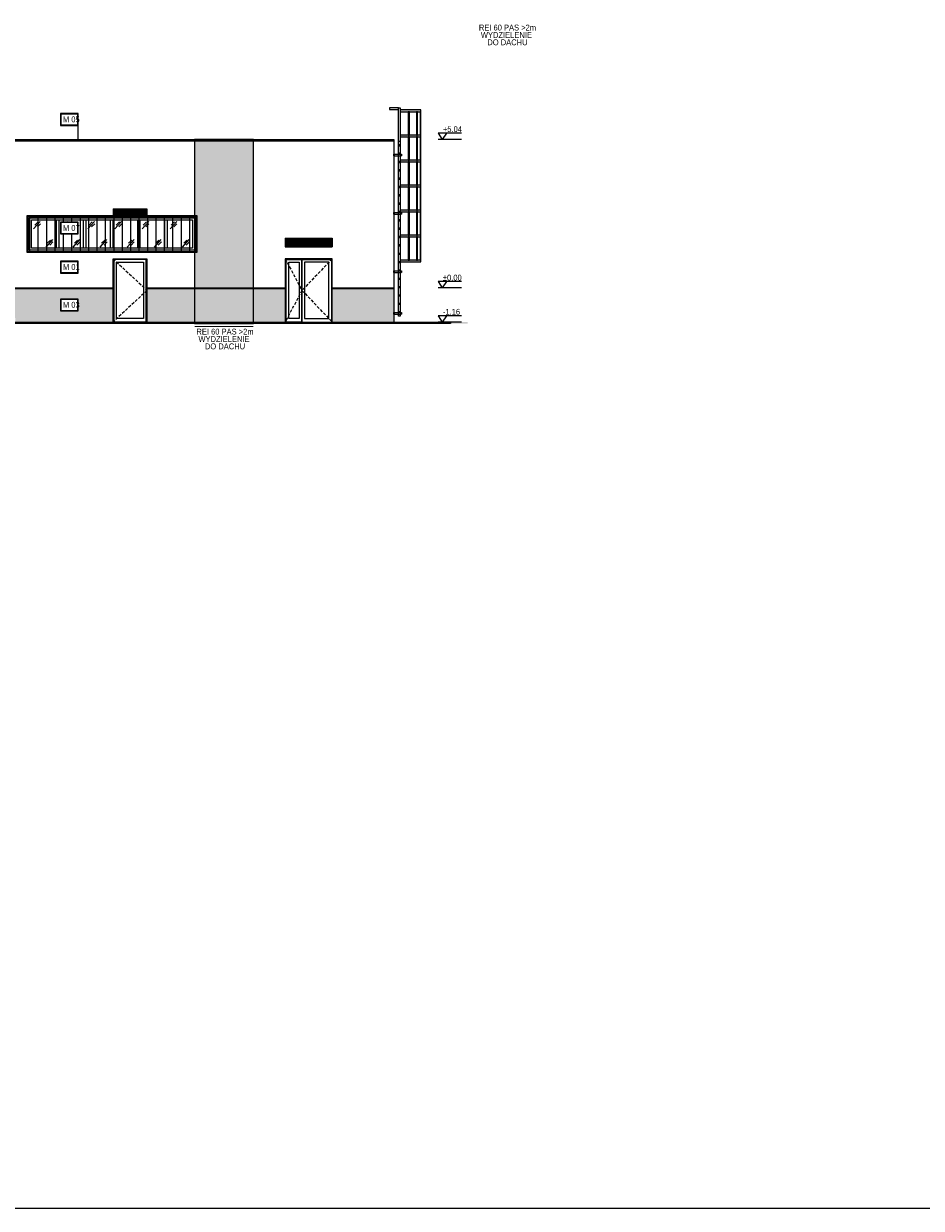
# Model space of a CAD drawing. Header units: millimetres. Extents: x 59331 to 112314, y -16110 to 34390.
# Tile 48 of 198: x 78901 to 81947, y -7610 to -3588. Entities that reach past the tile are written whole.
import ezdxf

# ---------------------------------------------------------------- set-up
doc = ezdxf.new("R2010")
doc.units = ezdxf.units.MM
doc.set_wipeout_variables(frame=1)
doc.linetypes.add('DASHED', pattern=[0.75, 0.5, -0.25])
doc.linetypes.add('DASHED2', pattern=[0.375, 0.25, -0.125])
doc.layers.get('DEFPOINTS').update_dxf_attribs({"lineweight": 9})
for name, color, linetype in [('_HSA_HATCH ELEWACJA', 8, 'Continuous'), ('_HSA_KOTY', 150, 'Continuous'), ('_HSA_OPIS', 43, 'Continuous'), ('_HSA_STOLARKA_ZEWNĘTRZNA', 132, 'Continuous'), ('_HSA_WIDOKOWE', 1, 'Continuous'), ('_HSA_WIDOKOWE_CIENKIE', 8, 'Continuous'), ('_HSA_ŚCIANY_CIENKIE', 2, 'Continuous')]:
    doc.layers.add(name, color=color, linetype=linetype)
doc.layers.add('_HSA_POMOC', color=120, linetype='Continuous', plot=False)
doc.layers.add('_HSA_POMOC_GRAFICZNE', color=7, linetype='Continuous', plot=False)
doc.layers.add('_HSA_WYDZIELENIA_POŻAROWE_60_MIN', color=7, linetype='DASHED2', true_color=0x1428e1)
doc.styles.add('Arial', font='Arial.ttf')
doc.styles.add('ARIAL_100', font='Arial.ttf', dxfattribs={"width": 0.8, "height": 20})

# ---------------------------------------------------------------- blocks, each defined once
blk = doc.blocks.new('*U1010')
at = {"transparency": 33554559}
h = blk.add_hatch(color=256, dxfattribs=at)
h.dxf.hatch_style = 1
h.paths.add_polyline_path([(0, 625.2), (-200, 625.2), (-200, 0), (0, 0)])
at = {"linetype": 'DASHED2', "ltscale": 50, "const_width": 3}
blk.add_lwpolyline([(-200, -10), (0, -10)], dxfattribs=at)
at = {"layer": 'DEFPOINTS'}
blk.add_lwpolyline([(0, 625.2), (-200, 625.2), (-200, 0), (0, 0), (0, 625.2)], close=True, dxfattribs=at)
blk = doc.blocks.new('*U85')
for p, q in [((29, 1260), (329, 1260)), ((329, 1260), (329, 1202)), ((329, 1202), (29, 1202))]:
    blk.add_line(p, q)
blk.add_lwpolyline([(29, 1260), (-29, 1260), (-29, -580), (29, -580), (29, 1260)])
blk = doc.blocks.new('*U86')
for p, q in [((-11, 0), (11, 0)), ((-69.5, -321), (-69.5, -361)), ((189, -311), (-59.5, -311)), ((189, -371), (-59.5, -371)), ((-14, -25), (-14, -3)), ((-14, -308), (-14, -286)), ((11, -28), (-11, -28)), ((-11, -283), (11, -283)), ((11, -311), (-11, -311)), ((14, -3), (14, -25)), ((14, -286), (14, -308)), ((184, -311), (184, -371)), ((189, -371), (189, -311)), ((-14, -591), (-14, -569)), ((-11, -566), (11, -566)), ((11, -594), (-11, -594)), ((14, -569), (14, -591)), ((-14, -874), (-14, -852)), ((-14, -1157), (-14, -1135)), ((-11, -849), (11, -849)), ((11, -877), (-11, -877)), ((-11, -1132), (11, -1132)), ((11, -1160), (-11, -1160)), ((14, -852), (14, -874)), ((14, -1135), (14, -1157)), ((-14, -1440), (-14, -1418)), ((-11, -1415), (11, -1415)), ((11, -1443), (-11, -1443)), ((14, -1418), (14, -1440)), ((-14, -1723), (-14, -1701)), ((-14, -2006), (-14, -1984)), ((-11, -1698), (11, -1698)), ((11, -1726), (-11, -1726)), ((-11, -1981), (11, -1981)), ((11, -2009), (-11, -2009)), ((14, -1701), (14, -1723)), ((14, -1984), (14, -2006)), ((-69.5, -2302), (-69.5, -2342)), ((189, -2292), (-59.5, -2292)), ((189, -2352), (-59.5, -2352)), ((-14, -2289), (-14, -2267)), ((-11, -2264), (11, -2264)), ((11, -2292), (-11, -2292)), ((14, -2267), (14, -2289)), ((184, -2292), (184, -2352)), ((189, -2352), (189, -2292)), ((-14, -2572), (-14, -2550)), ((-11, -2547), (11, -2547)), ((11, -2575), (-11, -2575)), ((14, -2550), (14, -2572)), ((-14, -2855), (-14, -2833)), ((-14, -3138), (-14, -3116)), ((-11, -2830), (11, -2830)), ((11, -2858), (-11, -2858)), ((-11, -3113), (11, -3113)), ((11, -3141), (-11, -3141)), ((14, -2833), (14, -2855)), ((14, -3116), (14, -3138)), ((-14, -3421), (-14, -3399)), ((-11, -3396), (11, -3396)), ((11, -3424), (-11, -3424)), ((14, -3399), (14, -3421)), ((-14, -3704), (-14, -3682)), ((-14, -3987), (-14, -3965)), ((-11, -3679), (11, -3679)), ((11, -3707), (-11, -3707)), ((-11, -3962), (11, -3962)), ((11, -3990), (-11, -3990)), ((14, -3682), (14, -3704)), ((14, -3965), (14, -3987)), ((-69.5, -4283), (-69.5, -4323)), ((189, -4273), (-59.5, -4273)), ((189, -4333), (-59.5, -4333)), ((-14, -4270), (-14, -4248)), ((-11, -4245), (11, -4245)), ((11, -4273), (-11, -4273)), ((14, -4248), (14, -4270)), ((184, -4273), (184, -4333)), ((189, -4333), (189, -4273)), ((-14, -4553), (-14, -4531)), ((-14, -4836), (-14, -4814)), ((-11, -4528), (11, -4528)), ((11, -4556), (-11, -4556)), ((-11, -4811), (11, -4811)), ((14, -4531), (14, -4553)), ((14, -4814), (14, -4836)), ((-14, -5119), (-14, -5097)), ((11, -4839), (-11, -4839)), ((-11, -5094), (11, -5094)), ((11, -5122), (-11, -5122)), ((14, -5097), (14, -5119)), ((-14, -5402), (-14, -5380)), ((-11, -5377), (11, -5377)), ((11, -5405), (-11, -5405)), ((14, -5380), (14, -5402)), ((-69.5, -5698), (-69.5, -5738)), ((189, -5688), (-59.5, -5688)), ((189, -5748), (-59.5, -5748)), ((-14, -5685), (-14, -5663)), ((-14, -5685), (-14, -5663)), ((-11, -5660), (11, -5660)), ((-11, -5660), (11, -5660)), ((11, -5688), (-11, -5688)), ((11, -5688), (-11, -5688)), ((14, -5663), (14, -5685)), ((14, -5663), (14, -5685)), ((184, -5688), (184, -5748)), ((189, -5748), (189, -5688))]:
    blk.add_line(p, q)
blk.add_lwpolyline([(29, 1260), (-29, 1260), (-29, -580), (29, -580), (29, 1260)])
blk.add_lwpolyline([(-29, -5815.5), (29, -5815.5), (29, 127.5), (-29, 127.5)], close=True)
for centre, radius, start, end in [((-11, -3), 3, 90, 180), ((11, -3), 3, 360, 90), ((-59.5, -321), 10, 90, 180), ((-59.5, -361), 10, 180, 270), ((-11, -25), 3, 180, 270), ((-11, -286), 3, 90, 180), ((-11, -308), 3, 180, 270), ((11, -25), 3, 270, 0), ((11, -286), 3, 0, 90), ((11, -308), 3, 270, 0), ((-11, -569), 3, 90, 180), ((-11, -591), 3, 180, 270), ((11, -569), 3, 0, 90), ((11, -591), 3, 270, 0), ((-11, -852), 3, 90, 180), ((-11, -874), 3, 180, 270), ((-11, -1135), 3, 90, 180), ((-11, -1157), 3, 180, 270), ((11, -852), 3, 0, 90), ((11, -874), 3, 270, 0), ((11, -1135), 3, 0, 90), ((11, -1157), 3, 270, 0), ((-11, -1418), 3, 90, 180), ((-11, -1440), 3, 180, 270), ((11, -1418), 3, 0, 90), ((11, -1440), 3, 270, 0), ((-11, -1701), 3, 90, 180), ((-11, -1723), 3, 180, 270), ((-11, -1984), 3, 90, 180), ((-11, -2006), 3, 180, 270), ((11, -1701), 3, 0, 90), ((11, -1723), 3, 270, 0), ((11, -1984), 3, 0, 90), ((11, -2006), 3, 270, 0), ((-59.5, -2302), 10, 90, 180), ((-59.5, -2342), 10, 180, 270), ((-11, -2267), 3, 90, 180), ((-11, -2289), 3, 180, 270), ((11, -2267), 3, 0, 90), ((11, -2289), 3, 270, 0), ((-11, -2550), 3, 90, 180), ((-11, -2572), 3, 180, 270), ((11, -2550), 3, 0, 90), ((11, -2572), 3, 270, 0), ((-11, -2833), 3, 90, 180), ((-11, -2855), 3, 180, 270), ((-11, -3116), 3, 90, 180), ((-11, -3138), 3, 180, 270), ((11, -2833), 3, 0, 90), ((11, -2855), 3, 270, 0), ((11, -3116), 3, 0, 90), ((11, -3138), 3, 270, 0), ((-11, -3399), 3, 90, 180), ((-11, -3421), 3, 180, 270), ((11, -3399), 3, 0, 90), ((11, -3421), 3, 270, 0), ((-11, -3682), 3, 90, 180), ((-11, -3704), 3, 180, 270), ((-11, -3965), 3, 90, 180), ((-11, -3987), 3, 180, 270), ((11, -3682), 3, 0, 90), ((11, -3704), 3, 270, 0), ((11, -3965), 3, 0, 90), ((11, -3987), 3, 270, 0), ((-59.5, -4283), 10, 90, 180), ((-59.5, -4323), 10, 180, 270), ((-11, -4248), 3, 90, 180), ((-11, -4270), 3, 180, 270), ((11, -4248), 3, 0, 90), ((11, -4270), 3, 270, 0), ((-11, -4531), 3, 90, 180), ((-11, -4553), 3, 180, 270), ((-11, -4814), 3, 90, 180), ((11, -4531), 3, 0, 90), ((11, -4553), 3, 270, 0), ((11, -4814), 3, 0, 90), ((-11, -4836), 3, 180, 270), ((-11, -5097), 3, 90, 180), ((-11, -5119), 3, 180, 270), ((11, -4836), 3, 270, 0), ((11, -5097), 3, 0, 90), ((11, -5119), 3, 270, 0), ((-11, -5380), 3, 90, 180), ((-11, -5402), 3, 180, 270), ((11, -5380), 3, 0, 90), ((11, -5402), 3, 270, 0), ((-59.5, -5698), 10, 90, 180), ((-59.5, -5738), 10, 180, 270), ((-11, -5663), 3, 90, 180), ((-11, -5663), 3, 90, 180), ((-11, -5685), 3, 180, 270), ((-11, -5685), 3, 180, 270), ((11, -5663), 3, 0, 90), ((11, -5663), 3, 0, 90), ((11, -5685), 3, 270, 0), ((11, -5685), 3, 270, 0)]:
    blk.add_arc(centre, radius, start, end)
blk = doc.blocks.new('*U87')
for points in [[(0, -128), (0, -68), (-692, -68), (-692, -128)], [(-681, -128), (-685, -128), (-685, -917), (-681, -917)], [(-550, -128), (-583, -128), (-583, -917), (-550, -917)], [(-271, -128), (-312, -128), (-312, -917), (-271, -917)], [(0, -977), (0, -917), (-692, -917), (-692, -977)], [(-681, -977), (-685, -977), (-685, -1766), (-681, -1766)], [(-550, -977), (-583, -977), (-583, -1766), (-550, -1766)], [(-271, -977), (-312, -977), (-312, -1766), (-271, -1766)], [(0, -1826), (0, -1766), (-692, -1766), (-692, -1826)], [(-681, -1826), (-685, -1826), (-685, -2615), (-681, -2615)], [(-550, -1826), (-583, -1826), (-583, -2615), (-550, -2615)], [(-271, -1826), (-312, -1826), (-312, -2615), (-271, -2615)], [(0, -2675), (0, -2615), (-692, -2615), (-692, -2675)], [(-681, -2675), (-685, -2675), (-685, -3464), (-681, -3464)], [(-550, -2675), (-583, -2675), (-583, -3464), (-550, -3464)], [(-271, -2675), (-312, -2675), (-312, -3464), (-271, -3464)], [(0, -3524), (0, -3464), (-692, -3464), (-692, -3524)], [(-681, -3524), (-685, -3524), (-685, -4313), (-681, -4313)], [(-550, -3524), (-583, -3524), (-583, -4313), (-550, -4313)], [(-271, -3524), (-312, -3524), (-312, -4313), (-271, -4313)], [(0, -4373), (0, -4313), (-692, -4313), (-692, -4373)], [(-681, -4373), (-685, -4373), (-685, -5162), (-681, -5162)], [(-550, -4373), (-583, -4373), (-583, -5162), (-550, -5162)], [(-271, -4373), (-312, -4373), (-312, -5162), (-271, -5162)], [(0, -5222), (0, -5162), (-692, -5162), (-692, -5222)]]:
    blk.add_hatch(color=256).paths.add_polyline_path(points)
for points in [[(-692, -68), (0, -68), (0, -128), (-692, -128)], [(-685, -128), (-681, -128), (-681, -917), (-685, -917)], [(-583, -128), (-550, -128), (-550, -917), (-583, -917)], [(-312, -128), (-271, -128), (-271, -917), (-312, -917)], [(-692, -917), (0, -917), (0, -977), (-692, -977)], [(-685, -977), (-681, -977), (-681, -1766), (-685, -1766)], [(-583, -977), (-550, -977), (-550, -1766), (-583, -1766)], [(-312, -977), (-271, -977), (-271, -1766), (-312, -1766)], [(-692, -1766), (0, -1766), (0, -1826), (-692, -1826)], [(-685, -1826), (-681, -1826), (-681, -2615), (-685, -2615)], [(-583, -1826), (-550, -1826), (-550, -2615), (-583, -2615)], [(-312, -1826), (-271, -1826), (-271, -2615), (-312, -2615)], [(-692, -2615), (0, -2615), (0, -2675), (-692, -2675)], [(-685, -2675), (-681, -2675), (-681, -3464), (-685, -3464)], [(-583, -2675), (-550, -2675), (-550, -3464), (-583, -3464)], [(-312, -2675), (-271, -2675), (-271, -3464), (-312, -3464)], [(-692, -3464), (0, -3464), (0, -3524), (-692, -3524)], [(-685, -3524), (-681, -3524), (-681, -4313), (-685, -4313)], [(-583, -3524), (-550, -3524), (-550, -4313), (-583, -4313)], [(-312, -3524), (-271, -3524), (-271, -4313), (-312, -4313)], [(-692, -4313), (0, -4313), (0, -4373), (-692, -4373)], [(-685, -4373), (-681, -4373), (-681, -5162), (-685, -5162)], [(-583, -4373), (-550, -4373), (-550, -5162), (-583, -5162)], [(-312, -4373), (-271, -4373), (-271, -5162), (-312, -5162)], [(-692, -5162), (0, -5162), (0, -5222), (-692, -5222)]]:
    blk.add_lwpolyline(points, close=True)
blk = doc.blocks.new('A$Cec823bdd')
blk.add_wipeout([(-160, 215), (0, 215), (0, 0), (-160, 0)])
at = {"ltscale": 10}
for points in [[(-160, 0), (0, 0), (0, 215), (-160, 215)], [(-94, 12), (-12, 12), (-12, 203), (-94, 203)]]:
    blk.add_lwpolyline(points, close=True, dxfattribs=at)
at = {"linetype": 'DASHED', "ltscale": 20}
for points in [[(-160, 215), (-103, 107.5), (-160, 0)], [(0, 215), (-103, 107.5), (0, 0)]]:
    blk.add_lwpolyline(points, dxfattribs=at)
for points in [[(-157, 212), (-103, 212), (-103, 0), (-157, 0)], [(-148, 203), (-112, 203), (-112, 12), (-148, 12)]]:
    blk.add_lwpolyline(points, close=True)
at = {"ltscale": 10}
blk.add_lwpolyline([(-103, 0), (-103, 212), (-3, 212), (-3, 0)], dxfattribs=at)
blk = doc.blocks.new('A$C509baf9b')
blk.add_wipeout([(115, 215), (0, 215), (0, 0), (115, 0)])
at = {"ltscale": 10}
for points in [[(115, 0), (0, 0), (0, 215), (115, 215)], [(103, 12), (12, 12), (12, 203), (103, 203)]]:
    blk.add_lwpolyline(points, close=True, dxfattribs=at)
at = {"linetype": 'DASHED', "ltscale": 20}
blk.add_lwpolyline([(0, 215), (115, 107.5), (0, 0)], dxfattribs=at)
at = {"ltscale": 10}
blk.add_lwpolyline([(112, 0), (112, 212), (3, 212), (3, 0)], dxfattribs=at)
blk = doc.blocks.new('A$Ca563ba38')
blk.add_wipeout([(0, 110), (0, 0), (560, 0), (560, 110)])
for p, q in [((90, 103), (90, 7)), ((99, 103), (99, 7)), ((182, 103), (182, 7)), ((191, 103), (191, 7)), ((274, 103), (274, 7)), ((283, 103), (283, 7)), ((366, 103), (366, 7)), ((375, 103), (375, 7)), ((458, 103), (458, 7)), ((467, 103), (467, 7))]:
    blk.add_line(p, q)
for points in [[(0, 110), (560, 110), (560, 0), (0, 0)], [(7, 103), (553, 103), (553, 7), (7, 7)]]:
    blk.add_lwpolyline(points, close=True)
at = {"layer": '_HSA_WIDOKOWE_CIENKIE', "color": 9}
for points in [[(13.9, 72.5), (36.7, 97.7)], [(18.3, 85.2), (29, 96.1)], [(26.7, 79), (37.4, 89.9)], [(105.9, 72.5), (128.7, 97.7)], [(110.3, 85.2), (121, 96.1)], [(118.7, 79), (129.4, 89.9)], [(197.9, 72.5), (220.7, 97.7)], [(202.3, 85.2), (213, 96.1)], [(210.7, 79), (221.4, 89.9)], [(289.9, 72.5), (312.7, 97.7)], [(294.3, 85.2), (305, 96.1)], [(302.7, 79), (313.4, 89.9)], [(381.9, 72.5), (404.7, 97.7)], [(386.3, 85.2), (397, 96.1)], [(394.7, 79), (405.4, 89.9)], [(476.9, 72.5), (499.7, 97.7)], [(481.3, 85.2), (492, 96.1)], [(489.7, 79), (500.4, 89.9)], [(56, 10.8), (78.9, 36)], [(60.5, 23.5), (71.2, 34.4)], [(68.9, 17.3), (79.6, 28.2)], [(148, 10.8), (170.9, 36)], [(152.5, 23.5), (163.2, 34.4)], [(160.9, 17.3), (171.6, 28.2)], [(240, 10.8), (262.9, 36)], [(244.5, 23.5), (255.2, 34.4)], [(252.9, 17.3), (263.6, 28.2)], [(332, 10.8), (354.9, 36)], [(336.5, 23.5), (347.2, 34.4)], [(344.9, 17.3), (355.6, 28.2)], [(424, 10.8), (446.9, 36)], [(428.5, 23.5), (439.2, 34.4)], [(436.9, 17.3), (447.6, 28.2)], [(519, 10.8), (541.9, 36)], [(523.5, 23.5), (534.2, 34.4)], [(531.9, 17.3), (542.6, 28.2)]]:
    blk.add_lwpolyline(points, dxfattribs=at)
blk = doc.blocks.new('A$Cb02a7b1e')
blk.add_wipeout([(-160, 0), (-160, 30), (0, 30), (0, 0)])
at = {"layer": '_HSA_WIDOKOWE_CIENKIE', "transparency": 33554687}
h = blk.add_hatch(dxfattribs=at)
h.set_pattern_fill('ANSI31', color=256, angle=45)
h.set_pattern_definition([(90, (-53, 29), (-3.175, 0), [])])
h.paths.add_polyline_path([(-3, 1), (-3, 29), (-157, 29), (-157, 1)])
for p, q in [((-160, 30), (0, 30)), ((-160, 30), (-160, 0)), ((-160, 0), (0, 0)), ((-157, 29), (-3, 29)), ((-157, 29), (-157, 1)), ((-157, 1), (-3, 1)), ((-3, 29), (-3, 1)), ((0, 30), (0, 0))]:
    blk.add_line(p, q)
blk = doc.blocks.new('KOTA')
for p in [(-28, 43.4), (28, 43.4)]:
    blk.add_line(p, (0, 0))
blk.add_lwpolyline([(131.6, 43.4), (-28, 43.4)])
at = {"style": 'Arial', "width": 0.8}
blk.add_attdef('0000', (4.6, 49.9), '', height=40, dxfattribs=at)
blk = doc.blocks.new('A$C4b013d8a')
at = {"transparency": 33554687}
h = blk.add_hatch(dxfattribs=at)
h.set_pattern_fill('ANSI31', color=256, scale=9, angle=45)
h.set_pattern_definition([(90, (-288, 3), (-28.575, 0), [])])
h.paths.add_polyline_path([(-573, 123), (-3, 123), (-3, 3), (-573, 3)])
for points in [[(-576, 126), (0, 126), (0, 0), (-576, 0)], [(-573, 123), (-3, 123), (-3, 3), (-573, 3)]]:
    blk.add_lwpolyline(points, close=True)
blk = doc.blocks.new('A$Ce7a4bd3c')
blk.add_wipeout([(0, 0), (0, 30), (115, 30), (115, 0)])
at = {"layer": '_HSA_WIDOKOWE_CIENKIE', "transparency": 33554687}
h = blk.add_hatch(dxfattribs=at)
h.set_pattern_fill('ANSI31', color=256, angle=45)
h.set_pattern_definition([(90, (62, 29), (-3.175, 0), [])])
h.paths.add_polyline_path([(112, 1), (112, 29), (3, 29), (3, 1)])
for p, q in [((0, 30), (115, 30)), ((0, 30), (0, 0)), ((0, 0), (115, 0)), ((3, 29), (112, 29)), ((3, 29), (3, 1)), ((3, 1), (112, 1)), ((112, 29), (112, 1)), ((115, 30), (115, 0))]:
    blk.add_line(p, q)
blk = doc.blocks.new('A$C43494AD3')
blk.add_wipeout([(-70, 40), (-70, 0), (-10, 0), (-10, 40)])
for points in [[(-70, 40), (-10, 40), (-10, 0), (-70, 0)], [(-68.5, 38.5), (-11.5, 38.5), (-11.5, 1.5), (-68.5, 1.5)]]:
    blk.add_lwpolyline(points, close=True)
at = {"style": 'ARIAL_100', "width": 0.8}
blk.add_attdef('M_01', (-61.7, 9.7), '', height=20, dxfattribs=at)

msp = doc.modelspace()

# ---------------------------------------------------------------- hatches: boundary and pattern name
at = {"layer": '_HSA_HATCH ELEWACJA', "true_color": 0x946229}
h = msp.add_hatch(color=37, dxfattribs=at)
h.dxf.hatch_style = 1
h.paths.add_polyline_path([(78329.33, -4486.64), (78614.33, -4488.64), (78739.33, -4488.64), (78739.33, -4543.64), (78767.33, -4543.64), (78767.33, -4557.89), (78802.33, -4557.89), (78802.33, -4572.14), (78837.33, -4572.14), (78837.33, -4586.39), (78872.33, -4586.39), (78872.33, -4600.64), (80157.43, -4600.64), (80157.43, -4486.64)])
h.paths.add_polyline_path([(78739.33, -4562.68), (78739.33, -4600.64), (78832.55, -4600.64)], flags=17)
at = {"layer": '_HSA_WIDOKOWE', "ltscale": 10}
h = msp.add_hatch(color=256, dxfattribs=at)
h.dxf.hatch_style = 1
h.paths.add_polyline_path([(80407.43, -4600.64), (80407.43, -4605.64), (76181.33, -4605.64), (76181.33, -4600.64)])

# ---------------------------------------------------------------- linework, layer by layer
at = {"layer": '_HSA_KOTY'}
for p, q in [((80387.23, -3980.41), (80307.43, -3980.41)), ((80387.23, -4484.64), (80307.43, -4484.64)), ((80387.23, -4600.64), (80307.43, -4600.64))]:
    msp.add_line(p, q, dxfattribs=at)
at = {"layer": '_HSA_POMOC'}
msp.add_line((76431.33, -4484.64), (80157.43, -4484.64), dxfattribs=at)
at = {"layer": '_HSA_POMOC_GRAFICZNE'}
msp.add_lwpolyline([(75331.33, -7609.52), (90831.33, -7609.52), (90831.33, 390.48), (75331.33, 390.48)], close=True, dxfattribs=at)
at = {"layer": '_HSA_WIDOKOWE', "ltscale": 10}
msp.add_lwpolyline([(80349.9, -4605.64), (76181.33, -4605.64), (76181.33, -4600.64), (80349.9, -4600.64)], close=True, dxfattribs=at)
at = {"layer": '_HSA_WIDOKOWE_CIENKIE', "ltscale": 10}
msp.add_line((78329.33, -3985.41), (80157.43, -3985.41), dxfattribs=at)
at = {"layer": '_HSA_WIDOKOWE_CIENKIE'}
msp.add_line((76431.33, -4486.64), (80157.43, -4486.64), dxfattribs=at)
at = {"layer": '_HSA_ŚCIANY_CIENKIE', "ltscale": 10}
for p, q in [((78329.33, -3980.41), (80157.43, -3980.41)), ((80157.43, -3980.41), (80157.43, -4600.64))]:
    msp.add_line(p, q, dxfattribs=at)

# ---------------------------------------------------------------- block references
at = {"layer": '_HSA_KOTY', "xscale": 0.5, "yscale": 0.5, "zscale": 0.5}
for p, values in [((80321.43, -3980.41), {'0000': '+5.04'}), ((80321.43, -4484.64), {'0000': '%%p0.00'}), ((80321.43, -4600.64), {'0000': '-1.16'})]:
    msp.add_blockref('KOTA', p, dxfattribs=at).add_auto_attribs(values)
at = {"layer": '_HSA_WIDOKOWE', "xscale": -0.1, "yscale": 0.1, "zscale": 0.1}
for name, p in [('*U85', (80175.83, -3999.26)), ('*U86', (80176.33, -3999.31)), ('*U87', (80179.23, -3873.76))]:
    msp.add_blockref(name, p, dxfattribs=at)
at = {"layer": '_HSA_WYDZIELENIA_POŻAROWE_60_MIN', "ltscale": 100}
msp.add_blockref('*U1010', (79680.71, -4605.64), dxfattribs=at)

# ---------------------------------------------------------------- texts
at = {"layer": '_HSA_WYDZIELENIA_POŻAROWE_60_MIN', "ltscale": 100, "char_height": 20, "width": 200, "attachment_point": 1, "line_spacing_factor": 0.75, "style": 'ARIAL_100'}
for insert in [(80439.19, -3590.66), (79480.71, -4623.04)]:
    msp.add_mtext('\\pxqc; REI 60 PAS >2m\\PWYDZIELENIE\\P DO DACHU', dxfattribs=dict(at, insert=insert))

# ---------------------------------------------------------------- next in the draw order: block references
at = {"layer": '_HSA_OPIS'}
ref = msp.add_blockref('A$C43494AD3', (79095.87, -3892.85), dxfattribs=dict(at, xscale=-1, rotation=180))
ref.add_attrib('M_01', 'M 05', (79034.13, -3922.34), dxfattribs={"layer": '0', "height": 20, "style": 'ARIAL_100', "width": 0.8})
ref = msp.add_blockref('A$C43494AD3', (79095.87, -4394.12), dxfattribs=dict(at, xscale=-1, rotation=180))
ref.add_attrib('M_01', 'M 01', (79034.13, -4423.61), dxfattribs={"layer": '0', "height": 20, "style": 'ARIAL_100', "width": 0.8})
ref = msp.add_blockref('A$C43494AD3', (79095.87, -4522.4), dxfattribs=dict(at, xscale=-1, rotation=180))
ref.add_attrib('M_01', 'M 03', (79034.13, -4551.88), dxfattribs={"layer": '0', "height": 20, "style": 'ARIAL_100', "width": 0.8})
at = {"layer": '_HSA_STOLARKA_ZEWNĘTRZNA', "ltscale": 10}
for name, p in [('A$Ca563ba38', (78920.71, -4356.64)), ('A$C509baf9b', (79204.33, -4600.64)), ('A$Cec823bdd', (79948.33, -4600.64))]:
    msp.add_blockref(name, p, dxfattribs=at)
at = {"layer": '_HSA_ŚCIANY_CIENKIE', "ltscale": 10}
msp.add_blockref('A$Cb02a7b1e', (79948.33, -4345.64), dxfattribs=at)

# ---------------------------------------------------------------- next in the draw order: linework, layer by layer
at = {"layer": '_HSA_OPIS'}
msp.add_line((79085.87, -3982.94), (79085.87, -3932.85), dxfattribs=at)

# ---------------------------------------------------------------- next in the draw order: block references
at = {"layer": '_HSA_WIDOKOWE_CIENKIE', "ltscale": 10}
msp.add_blockref('A$C4b013d8a', (79488.71, -4364.64), dxfattribs=at)

# ---------------------------------------------------------------- next in the draw order: block references
at = {"layer": '_HSA_OPIS'}
ref = msp.add_blockref('A$C43494AD3', (79095.87, -4261.49), dxfattribs=dict(at, xscale=-1, rotation=180))
ref.add_attrib('M_01', 'M 07', (79034.13, -4290.98), dxfattribs={"layer": '0', "height": 20, "style": 'ARIAL_100', "width": 0.8})
at = {"layer": '_HSA_ŚCIANY_CIENKIE', "ltscale": 10}
msp.add_blockref('A$Ce7a4bd3c', (79204.33, -4246.64), dxfattribs=at)

doc.saveas('drawing.dxf')
